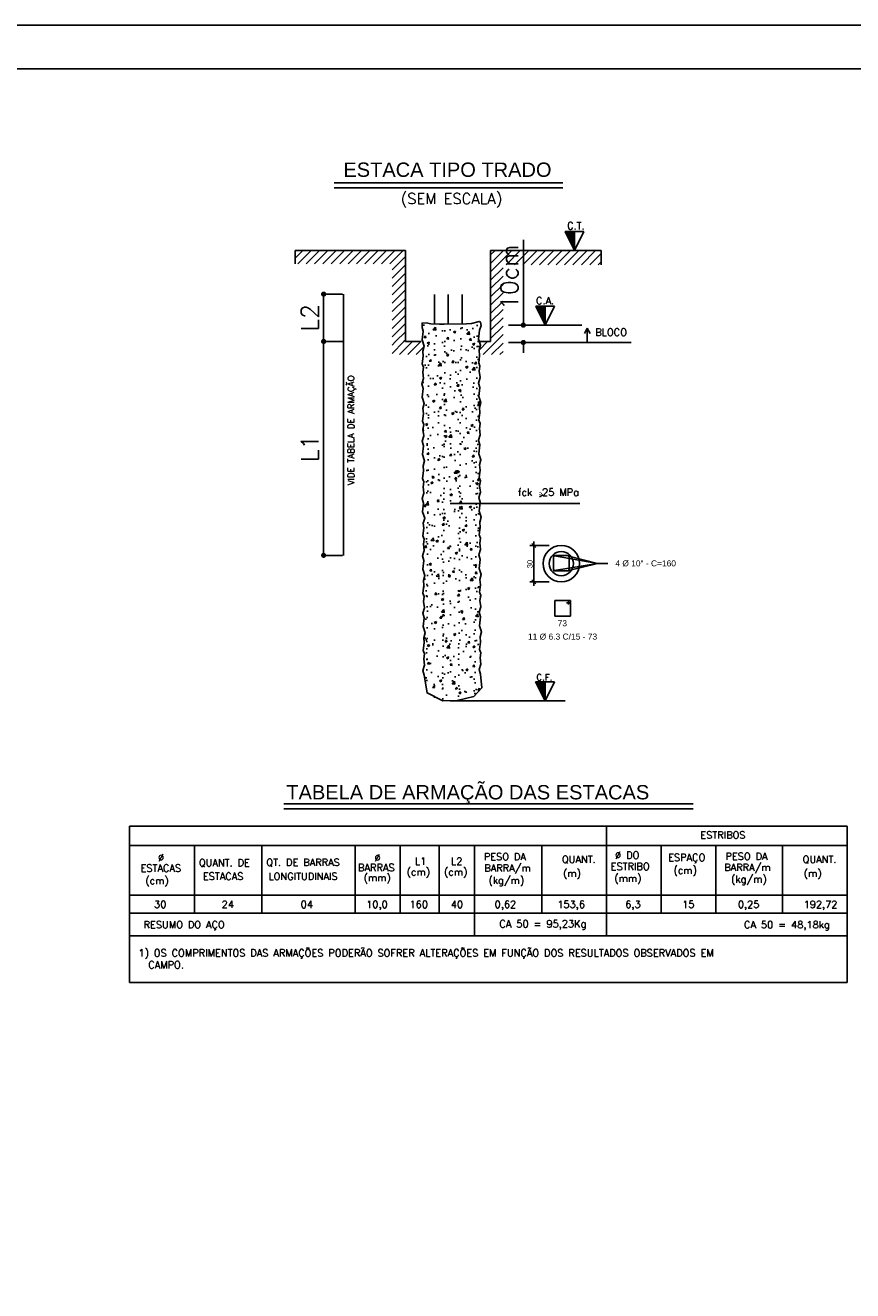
# Model space of a CAD drawing. Header units: millimetres. Extents: x 8324 to 10427, y 7044 to 8529.
# Tile 4 of 7: x 8833 to 9310, y 7799 to 8529. Entities that reach past the tile are written whole.
import ezdxf
from ezdxf.enums import TextEntityAlignment as Align

# ---------------------------------------------------------------- set-up
doc = ezdxf.new("R2010")
doc.units = ezdxf.units.MM
doc.linetypes.add('ACAD_ISO05W100', pattern=[33, 24, -3, 0, -3, 0, -3])
doc.linetypes.add('HIDDEN', pattern=[0.375, 0.25, -0.125])
for name, color, linetype in [('1', 1, 'Continuous'), ('6', 6, 'Continuous'), ('COTAS', 1, 'Continuous'), ('CT01', 1, 'Continuous'), ('CT02', 2, 'Continuous'), ('CT05', 5, 'Continuous'), ('CT06', 6, 'Continuous'), ('CV-TUBOS_DETALHE', 1, 'Continuous'), ('FNDE - Alvenaria', 6, 'Continuous'), ('FORMA', 7, 'Continuous'), ('PENA1', 1, 'Continuous'), ('PENA2', 2, 'Continuous'), ('PENA8', 8, 'Continuous'), ('R120', 4, 'Continuous'), ('R175', 6, 'Continuous'), ('Soleira', 8, 'Continuous'), ('SV-COTAS', 1, 'Continuous'), ('TEXTOS_2', 7, 'Continuous'), ('TXT03', 3, 'Continuous')]:
    doc.layers.add(name, color=color, linetype=linetype)
doc.styles.add('Arial', font='arial.ttf')
doc.styles.add('RG80E50', font='romans.shx', dxfattribs={"height": 10})
doc.styles.add('ROMANS', font='ROMANS.shx', dxfattribs={"height": 11})
doc.styles.get("Standard").update_dxf_attribs({"font": 'arial.ttf'})
doc.dimstyles.new('Cotas1_50', dxfattribs={"dimtxt": 0.18, "dimasz": 3, "dimexe": 0.18, "dimexo": 0.65, "dimgap": 3, "dimtad": 1, "dimdec": 0, "dimzin": 0, "dimdsep": 46, "dimtxsty": 'RG80E50', "dimblk": 'DOT', "dimcen": 0.09, "dimclrd": 1, "dimclre": 1, "dimclrt": 3, "dimadec": 0, "dimazin": 0, "dimtfac": 1, "dimtdec": 0, "dimtofl": 0, "dimtmove": 0, "dimatfit": 3, "dimldrblk": 'DOT', "dimfxl": 1, "dimtolj": 1, "dimtzin": 0, "dimarcsym": 0})
pattern_1 = [(45, (-37822.7972, 80773.6642), (-2.41139072, 2.41139072), [])]

# ---------------------------------------------------------------- blocks, each defined once
blk = doc.blocks.new('_Dot')
at = {"color": 0, "linetype": 'ByBlock', "lineweight": -2}
blk.add_line((-0.5, 0), (-1, 0), dxfattribs=at)
at = {"color": 0, "linetype": 'ByBlock', "const_width": 0.5}
blk.add_lwpolyline([(-0.25, 0, 1), (0.25, 0, 1)], format="xyb", close=True, dxfattribs=at)
blk = doc.blocks.new('*D25')
at = {"layer": 'Defpoints', "color": 0, "ltscale": 50, "transparency": 16777216}
for p in [(9004.57, 8373.6), (9016.05, 8373.6), (9016.05, 8346.31)]:
    blk.add_point(p, dxfattribs=at)
at = {"layer": 'SV-COTAS', "color": 1, "lineweight": -2, "ltscale": 50, "transparency": 16777216}
for p, q in [((9015.4, 8373.6), (9004.39, 8373.6)), ((9004.57, 8349.31), (9004.57, 8370.6)), ((9015.4, 8346.31), (9004.39, 8346.31))]:
    blk.add_line(p, q, dxfattribs=at)
at = {"layer": 'SV-COTAS', "color": 1, "lineweight": -2, "ltscale": 50, "transparency": 16777216, "xscale": 3, "yscale": 3, "zscale": 3}
for p, rotation in [((9004.57, 8373.6), 90), ((9004.57, 8346.31), 270)]:
    blk.add_blockref('_Dot', p, dxfattribs=dict(at, rotation=rotation))
at = {"layer": 'SV-COTAS', "color": 3, "lineweight": -3, "ltscale": 50, "transparency": 16777216, "insert": (8996.57, 8359.95), "char_height": 10, "attachment_point": 5, "rotation": 90, "style": 'RG80E50'}
blk.add_mtext('\\A1;L2', dxfattribs=at)
blk = doc.blocks.new('*D26')
at = {"layer": 'Defpoints', "color": 0, "ltscale": 50, "transparency": 16777216}
for p in [(9004.57, 8346.31), (9016.05, 8346.31), (9016.05, 8223.03)]:
    blk.add_point(p, dxfattribs=at)
at = {"layer": 'SV-COTAS', "color": 1, "lineweight": -2, "ltscale": 50, "transparency": 16777216}
for p, q in [((9015.4, 8346.31), (9004.39, 8346.31)), ((9004.57, 8226.03), (9004.57, 8343.31)), ((9015.4, 8223.03), (9004.39, 8223.03))]:
    blk.add_line(p, q, dxfattribs=at)
at = {"layer": 'SV-COTAS', "color": 1, "lineweight": -2, "ltscale": 50, "transparency": 16777216, "xscale": 3, "yscale": 3, "zscale": 3}
for p, rotation in [((9004.57, 8346.31), 90), ((9004.57, 8223.03), 270)]:
    blk.add_blockref('_Dot', p, dxfattribs=dict(at, rotation=rotation))
at = {"layer": 'SV-COTAS', "color": 3, "lineweight": -3, "ltscale": 50, "transparency": 16777216, "insert": (8996.57, 8284.67), "char_height": 10, "attachment_point": 5, "rotation": 90, "style": 'RG80E50'}
blk.add_mtext('\\A1;L1', dxfattribs=at)
blk = doc.blocks.new('MAIORIGUALN')
at = {"layer": 'TXT03'}
blk.add_line((-0.109, -0.07), (0, 0), dxfattribs=at)
at = {"layer": 'TXT03', "insert": (-0.142, 0.118), "char_height": 0.15, "width": 3.18, "attachment_point": 1}
blk.add_mtext('>', dxfattribs=at)
blk = doc.blocks.new('*D27')
at = {"layer": 'Defpoints', "color": 0, "ltscale": 50, "transparency": 16777216}
for p in [(9111.11, 8355.73), (9119.7, 8355.73), (9111.11, 8345.73)]:
    blk.add_point(p, dxfattribs=at)
at = {"layer": 'SV-COTAS', "color": 1, "lineweight": -2, "ltscale": 50, "transparency": 16777216}
for p, q in [((9119.7, 8358.73), (9119.7, 8404.87)), ((9111.76, 8355.73), (9119.88, 8355.73)), ((9111.76, 8345.73), (9119.88, 8345.73)), ((9119.7, 8342.73), (9119.7, 8339.73))]:
    blk.add_line(p, q, dxfattribs=at)
at = {"layer": 'SV-COTAS', "color": 1, "lineweight": -2, "ltscale": 50, "transparency": 16777216, "xscale": 3, "yscale": 3, "zscale": 3}
for p, rotation in [((9119.7, 8355.73), 270), ((9119.7, 8345.73), 90)]:
    blk.add_blockref('_Dot', p, dxfattribs=dict(at, rotation=rotation))
at = {"layer": 'SV-COTAS', "color": 3, "lineweight": -3, "ltscale": 50, "transparency": 16777216, "insert": (9111.7, 8383.3), "char_height": 10, "attachment_point": 5, "rotation": 90, "style": 'RG80E50'}
blk.add_mtext('\\A1;10cm', dxfattribs=at)
blk = doc.blocks.new('_Oblique')
at = {"layer": 'COTAS', "color": 0, "linetype": 'Continuous', "lineweight": -2}
blk.add_line((-0.5, -0.5), (0.5, 0.5), dxfattribs=at)

msp = doc.modelspace()

# ---------------------------------------------------------------- hatches: boundary and pattern name
at = {"layer": 'CT01', "lineweight": -3, "ltscale": 50}
h = msp.add_hatch(dxfattribs=at)
h.set_pattern_fill('ANSI31', color=256, scale=27.281772, style=0)
h.set_pattern_definition(pattern_1)
h.paths.add_polyline_path([(9164.47, 8398.8), (9107.98, 8398.8), (9107.98, 8390.58), (9164.47, 8390.58)])
h.paths.add_polyline_path([(9107.98, 8398.8), (9100.85, 8398.8), (9100.85, 8390.58), (9107.98, 8390.58)])
h.paths.add_polyline_path([(9107.98, 8390.58), (9100.85, 8390.58), (9100.85, 8346.2), (9107.98, 8346.2)])
h.paths.add_polyline_path([(9051.74, 8391.13), (9044.07, 8391.13), (9044.07, 8346.2), (9051.74, 8346.2)])
h.paths.add_polyline_path([(9051.74, 8398.8), (9044.07, 8398.8), (9044.07, 8391.13), (9051.74, 8391.13)])
h.paths.add_polyline_path([(9044.07, 8398.8), (8988.13, 8398.8), (8988.13, 8391.13), (9044.07, 8391.13)])
h = msp.add_hatch(dxfattribs=at)
h.set_pattern_fill('AR-CONC', color=256, scale=1.818785, angle=1.75216, style=0)
h.set_pattern_definition([(51.752156, (-40014.436, 79305.783), (13.0742169, -0.7419142), [1.3640886, -15.0049744]), (356.752156, (-40014.436, 79305.783), (-2.9407128, 13.597198), [1.0912709, -12.0039795]), (102.203556, (-40013.347, 79305.721), (10.133514, 12.8552757), [1.1592969, -12.752266]), (47.936356, (-40014.548, 79309.418), (19.4937895, -2.4155194), [2.046133, -22.5074617]), (98.387756, (-40012.923, 79309.217), (16.449834, 18.228603), [1.7389454, -19.128396]), (352.936356, (-40014.548, 79309.418), (16.44982, 18.2286157), [1.6369063, -18.0059693]), (22.752156, (-40012.702, 79308.565), (11.0752806, -6.9873989), [1.3640886, -15.0049744]), (327.752156, (-40012.702, 79308.565), (4.020047, 13.3180631), [1.0912709, -12.0039795]), (73.203556, (-40011.779, 79307.983), (15.0953324, 6.3306524), [1.1592969, -12.752266]), (39.2521563, (-40014.4363, 79305.7825), (0.03593126, 6.05855412), [0, -11.8584768, 0, -12.185858, 0, -12.0494492]), (9.252156, (-40014.4363, 79305.7825), (4.5630937, 7.3164428), [0, -6.94775786, 0, -11.58565905, 0, -4.59243157]), (329.2521563, (-40018.4903, 79305.6585), (9.71708473, -0.11316663), [0, -4.54696195, 0, -14.1865213, 0, -18.8244225]), (319.252156, (-40020.308, 79305.603), (10.54627215, 2.1441609), [0, -5.9110505, 0, -9.4213052, 0, -13.3680681])])
h.paths.add_polyline_path([(9094.72, 8253.33), (9062.14, 8252.33), (9061.65, 8248.05), (9062.82, 8244.41), (9062.03, 8241.59), (9062.29, 8238.63), (9061.73, 8234.24), (9062.49, 8232.34), (9062.05, 8229.53), (9062.51, 8225.87), (9061.56, 8222.69), (9062.33, 8220.1), (9061.76, 8215), (9062.92, 8211.36), (9062.14, 8208.54), (9062.4, 8205.58), (9061.84, 8201.19), (9062.59, 8199.29), (9062.15, 8196.48), (9062.62, 8192.82), (9061.66, 8189.65), (9062.44, 8187.05), (9061.87, 8181.95), (9063.03, 8178.32), (9062.24, 8175.5), (9062.51, 8172.53), (9061.94, 8168.14), (9062.7, 8166.24), (9062.26, 8163.43), (9062.72, 8159.78), (9061.77, 8156.6), (9062.55, 8154), (9064.24, 8143.72), (9070.67, 8136.35), (9078.93, 8136.6), (9088.5, 8138.96), (9095.84, 8146.75), (9095.08, 8154.54), (9094.31, 8157.14), (9095.26, 8160.32), (9094.8, 8163.98), (9095.24, 8166.79), (9094.48, 8168.69), (9095.04, 8173.07), (9094.78, 8176.04), (9095.57, 8178.86), (9094.4, 8182.49), (9094.98, 8187.59), (9094.2, 8190.19), (9095.15, 8193.36), (9094.69, 8197.02), (9095.13, 8199.83), (9094.37, 8201.73), (9094.93, 8206.12), (9094.67, 8209.08), (9095.46, 8211.9), (9094.3, 8215.54), (9094.87, 8220.64), (9094.09, 8223.24), (9095.04, 8226.41), (9094.58, 8230.07), (9095.02, 8232.88), (9094.26, 8234.78), (9094.83, 8239.17), (9094.56, 8242.13), (9095.35, 8244.95), (9094.19, 8248.59)])
h.paths.add_polyline_path([(9094.76, 8253.68), (9093.98, 8256.28), (9094.93, 8259.46), (9094.47, 8263.11), (9094.91, 8265.92), (9094.15, 8267.82), (9094.72, 8272.21), (9094.45, 8275.18), (9095.24, 8278), (9094.08, 8281.63), (9094.65, 8286.73), (9093.87, 8289.33), (9094.83, 8292.5), (9094.36, 8296.16), (9094.8, 8298.97), (9094.04, 8300.87), (9094.61, 8305.26), (9094.34, 8308.22), (9095.13, 8311.04), (9093.97, 8314.68), (9094.54, 8319.78), (9093.76, 8322.37), (9094.72, 8325.55), (9094.26, 8329.21), (9094.69, 8332.02), (9093.94, 8333.92), (9094.5, 8338.31), (9094.24, 8341.27), (9095.02, 8344.09), (9093.86, 8347.73), (9094.44, 8352.82), (9095.47, 8355.59), (9094.9, 8357.46), (9094.23, 8357.83), (9089.86, 8356.64), (9086.89, 8356.4), (9074.13, 8356.25), (9071.36, 8356.25), (9066.45, 8356.5), (9063.63, 8357.13), (9061.3, 8356.94), (9061.29, 8354.39), (9061.9, 8352.28), (9061.33, 8347.19), (9062.49, 8343.55), (9061.7, 8340.73), (9061.97, 8337.76), (9061.4, 8333.38), (9062.16, 8331.48), (9061.72, 8328.67), (9062.18, 8325.01), (9061.23, 8321.83), (9062.01, 8319.24), (9061.44, 8314.14), (9062.6, 8310.5), (9061.81, 8307.68), (9062.08, 8304.72), (9061.51, 8300.33), (9062.27, 8298.43), (9061.83, 8295.62), (9062.29, 8291.96), (9061.34, 8288.79), (9062.12, 8286.19), (9061.55, 8281.09), (9062.71, 8277.46), (9061.92, 8274.64), (9062.18, 8271.67), (9061.62, 8267.28), (9062.38, 8265.38), (9061.94, 8262.57), (9062.4, 8258.92), (9061.45, 8255.74), (9062.23, 8253.14), (9062.14, 8252.33), (9094.72, 8253.33)])
h = msp.add_hatch(dxfattribs=at)
h.set_pattern_fill('ANSI31', color=256, scale=27.281772, style=0)
h.set_pattern_definition(pattern_1)
h.paths.add_polyline_path([(9107.98, 8346.2), (9094.35, 8346.2), (9095.02, 8344.09), (9094.24, 8341.27), (9094.46, 8338.81), (9107.98, 8338.81)])
h.paths.add_polyline_path([(9062.49, 8343.55), (9061.64, 8346.2), (9044.07, 8346.2), (9044.07, 8338.81), (9061.88, 8338.81), (9061.7, 8340.73)])

# ---------------------------------------------------------------- linework, layer by layer
at = {"layer": '1', "linetype": 'Continuous', "ltscale": 50}
msp.add_line((9010.63, 8434.86), (9142.52, 8434.86), dxfattribs=at)
at = {"layer": '6', "ltscale": 50}
for p, q in [((9010.63, 8437.75), (9142.52, 8437.75)), ((8981.56, 8079.84), (9217.5, 8079.84))]:
    msp.add_line(p, q, dxfattribs=at)
at = {"layer": 'COTAS'}
for p, q in [((9134.57, 8228.75), (9123.37, 8228.75)), ((9125.71, 8205.43), (9125.71, 8231.08)), ((9134.57, 8207.76), (9123.37, 8207.76))]:
    msp.add_line(p, q, dxfattribs=at)
at = {"layer": 'CT01', "lineweight": -3, "ltscale": 50}
for p, q in [((9143.8, 8409.55), (9143.96, 8409.71)), ((9144.01, 8409.12), (9144.6, 8409.71)), ((9144.23, 8408.69), (9145.25, 8409.71)), ((9144.44, 8408.26), (9145.89, 8409.71)), ((9144.65, 8407.84), (9146.53, 8409.71)), ((9144.87, 8407.41), (9147.17, 8409.71)), ((9145.08, 8406.98), (9147.82, 8409.71)), ((9145.3, 8406.55), (9148.46, 8409.71)), ((9145.51, 8406.12), (9149.1, 8409.71)), ((9145.73, 8405.69), (9149.17, 8409.14)), ((9145.94, 8405.26), (9149.17, 8408.5)), ((9146.15, 8404.83), (9149.17, 8407.85)), ((9146.37, 8404.41), (9149.17, 8407.21)), ((9146.58, 8403.98), (9149.17, 8406.57)), ((9146.8, 8403.55), (9149.17, 8405.92)), ((9147.01, 8403.12), (9149.17, 8405.28)), ((9147.23, 8402.69), (9149.17, 8404.64)), ((9147.44, 8402.26), (9149.17, 8403.99)), ((9147.66, 8401.83), (9149.17, 8403.35)), ((9147.87, 8401.41), (9149.17, 8402.71)), ((9148.08, 8400.98), (9149.17, 8402.07)), ((9148.3, 8400.55), (9149.17, 8401.42)), ((9148.51, 8400.12), (9149.17, 8400.78)), ((9148.73, 8399.69), (9149.17, 8400.14)), ((9148.94, 8399.26), (9149.17, 8399.49)), ((9149.16, 8398.83), (9149.17, 8398.85)), ((9126.94, 8366.37), (9127.21, 8366.64)), ((9127.15, 8365.94), (9127.85, 8366.64)), ((9127.36, 8365.51), (9128.49, 8366.64)), ((9127.58, 8365.08), (9129.14, 8366.64)), ((9127.79, 8364.65), (9129.78, 8366.64)), ((9128.01, 8364.23), (9130.42, 8366.64)), ((9128.22, 8363.8), (9131.07, 8366.64)), ((9128.44, 8363.37), (9131.71, 8366.64)), ((9128.65, 8362.94), (9132.26, 8366.55)), ((9128.87, 8362.51), (9132.26, 8365.9)), ((9129.08, 8362.08), (9132.26, 8365.26)), ((9129.29, 8361.65), (9132.26, 8364.62)), ((9129.51, 8361.23), (9132.26, 8363.97)), ((9129.72, 8360.8), (9132.26, 8363.33)), ((9129.94, 8360.37), (9132.26, 8362.69)), ((9130.15, 8359.94), (9132.26, 8362.04)), ((9130.37, 8359.51), (9132.26, 8361.4)), ((9130.58, 8359.08), (9132.26, 8360.76)), ((9130.79, 8358.65), (9132.26, 8360.11)), ((9131.01, 8358.22), (9132.26, 8359.47)), ((9131.22, 8357.8), (9132.26, 8358.83)), ((9131.44, 8357.37), (9132.26, 8358.19)), ((9131.65, 8356.94), (9132.26, 8357.54)), ((9131.87, 8356.51), (9132.26, 8356.9)), ((9132.08, 8356.08), (9132.26, 8356.26)), ((9156.54, 8353.93), (9154.9, 8350.98)), ((9156.54, 8353.93), (9158.18, 8350.98)), ((9156.54, 8345.73), (9156.54, 8353.93)), ((9152.18, 8252.87), (9077.6, 8252.87)), ((9126.78, 8150.12), (9126.82, 8150.17)), ((9126.99, 8149.69), (9127.46, 8150.17)), ((9127.2, 8149.26), (9128.11, 8150.17)), ((9127.42, 8148.84), (9128.75, 8150.17)), ((9127.63, 8148.41), (9129.39, 8150.17)), ((9127.85, 8147.98), (9130.04, 8150.17)), ((9128.06, 8147.55), (9130.68, 8150.17)), ((9128.28, 8147.12), (9131.32, 8150.17)), ((9128.49, 8146.69), (9131.97, 8150.17)), ((9128.7, 8146.26), (9132.21, 8149.77)), ((9128.92, 8145.83), (9132.21, 8149.12)), ((9129.13, 8145.41), (9132.21, 8148.48)), ((9129.35, 8144.98), (9132.21, 8147.84)), ((9129.56, 8144.55), (9132.21, 8147.2)), ((9129.78, 8144.12), (9132.21, 8146.55)), ((9129.99, 8143.69), (9132.21, 8145.91)), ((9130.21, 8143.26), (9132.21, 8145.27)), ((9130.42, 8142.83), (9132.21, 8144.62)), ((9130.63, 8142.4), (9132.21, 8143.98)), ((9130.85, 8141.98), (9132.21, 8143.34)), ((9131.06, 8141.55), (9132.21, 8142.69)), ((9131.28, 8141.12), (9132.21, 8142.05)), ((9131.49, 8140.69), (9132.21, 8141.41)), ((9131.71, 8140.26), (9132.21, 8140.76)), ((9131.92, 8139.83), (9132.21, 8140.12)), ((9132.13, 8139.4), (9132.21, 8139.48))]:
    msp.add_line(p, q, dxfattribs=at)
at = {"layer": 'CT02', "lineweight": -3, "ltscale": 50}
for p, q in [((9154.63, 8409.71), (9143.72, 8409.71)), ((9143.72, 8409.71), (9149.17, 8398.8)), ((9149.17, 8398.8), (9154.63, 8409.71)), ((9149.17, 8398.8), (9149.17, 8409.71)), ((9126.8, 8366.64), (9132.26, 8355.73)), ((9137.71, 8366.64), (9126.8, 8366.64)), ((9132.26, 8355.73), (9132.26, 8366.64)), ((9132.26, 8355.73), (9137.71, 8366.64)), ((9126.75, 8150.17), (9132.21, 8139.25)), ((9137.67, 8150.17), (9126.75, 8150.17)), ((9132.21, 8139.25), (9137.67, 8150.17)), ((9132.21, 8139.25), (9132.21, 8150.17))]:
    msp.add_line(p, q, dxfattribs=at)
at = {"layer": 'CT02', "lineweight": -3}
for p, q in [((9111.11, 8355.73), (9153.4, 8355.73)), ((9077.44, 8139.25), (9143.89, 8139.25))]:
    msp.add_line(p, q, dxfattribs=at)
at = {"layer": 'CT02', "linetype": 'HIDDEN', "lineweight": -3}
msp.add_line((9111.11, 8345.73), (9181.76, 8345.73), dxfattribs=at)
at = {"layer": 'CT02', "ltscale": 50}
for p, q in [((8892.64, 8066.91), (9306.43, 8066.91)), ((8892.64, 8066.91), (8892.64, 8016.87)), ((9167.66, 8066.91), (9167.66, 8016.87)), ((9306.43, 8066.91), (9306.43, 7976.81)), ((8892.64, 8055.77), (9306.43, 8055.77)), ((8930.19, 8055.77), (8930.19, 8016.87)), ((8968.89, 8055.77), (8968.89, 8016.87)), ((9022.8, 8055.77), (9022.8, 8016.87)), ((9022.8, 8055.77), (9022.8, 8016.87)), ((9048.61, 8055.77), (9048.61, 8016.87)), ((9071.14, 8055.77), (9071.14, 8016.87)), ((9091.6, 8055.77), (9091.6, 8016.87)), ((9130.27, 8055.77), (9130.27, 8016.87)), ((9199.16, 8055.77), (9199.16, 8016.87)), ((9230.73, 8055.77), (9230.73, 8016.87)), ((9269.05, 8055.77), (9269.05, 8016.87)), ((8892.64, 8027.21), (9306.43, 8027.21)), ((8892.64, 8016.87), (8892.64, 7976.81)), ((8892.64, 8016.87), (9306.43, 8016.87)), ((8892.64, 8016.87), (9306.43, 8016.87)), ((9091.6, 8016.87), (9091.6, 8003.64)), ((9167.66, 8016.87), (9167.66, 8003.64)), ((8892.64, 8003.64), (9306.43, 8003.64)), ((8892.64, 7976.81), (9306.43, 7976.81))]:
    msp.add_line(p, q, dxfattribs=at)
at = {"layer": 'CT05', "lineweight": -3, "ltscale": 50}
for p, q in [((8988.13, 8398.8), (9051.74, 8398.8)), ((9051.74, 8398.8), (9051.74, 8346.2)), ((9100.85, 8398.8), (9164.47, 8398.8)), ((9100.85, 8346.2), (9100.85, 8398.8)), ((9016.05, 8373.6), (9016.05, 8223.03)), ((9068.44, 8373.37), (9068.44, 8356.63)), ((9076.3, 8373.37), (9076.3, 8356.31)), ((9084.34, 8373.37), (9084.34, 8356.17)), ((9051.74, 8346.2), (9060.81, 8346.2)), ((9093.22, 8346.2), (9100.85, 8346.2))]:
    msp.add_line(p, q, dxfattribs=at)
for points in [[(9061.9, 8352.28), (9061.9, 8352.28), (9061.33, 8347.19), (9062.49, 8343.55), (9062.49, 8343.55), (9061.7, 8340.73), (9061.97, 8337.76), (9061.4, 8333.38), (9062.16, 8331.48), (9061.72, 8328.67), (9062.18, 8325.01), (9061.23, 8321.83), (9062.01, 8319.24)], [(9061.9, 8352.28), (9061.29, 8354.39), (9061.3, 8356.94), (9063.63, 8357.13), (9066.45, 8356.5), (9071.36, 8356.25), (9074.13, 8356.25), (9086.89, 8356.4), (9089.86, 8356.64), (9094.23, 8357.83), (9094.9, 8357.46), (9095.47, 8355.59), (9094.44, 8352.82)], [(9094.44, 8352.82), (9094.44, 8352.82), (9093.86, 8347.73), (9095.02, 8344.09), (9095.02, 8344.09), (9094.24, 8341.27), (9094.5, 8338.31), (9093.94, 8333.92), (9094.69, 8332.02), (9094.26, 8329.21), (9094.72, 8325.55), (9093.76, 8322.37), (9094.54, 8319.78)], [(9062.01, 8319.24), (9062.01, 8319.24), (9061.44, 8314.14), (9062.6, 8310.5), (9062.6, 8310.5), (9061.81, 8307.68), (9062.08, 8304.72), (9061.51, 8300.33), (9062.27, 8298.43), (9061.83, 8295.62), (9062.29, 8291.96), (9061.34, 8288.79), (9062.12, 8286.19)], [(9094.54, 8319.78), (9094.54, 8319.78), (9093.97, 8314.68), (9095.13, 8311.04), (9095.13, 8311.04), (9094.34, 8308.22), (9094.61, 8305.26), (9094.04, 8300.87), (9094.8, 8298.97), (9094.36, 8296.16), (9094.83, 8292.5), (9093.87, 8289.33), (9094.65, 8286.73)], [(9062.12, 8286.19), (9062.12, 8286.19), (9061.55, 8281.09), (9062.71, 8277.46), (9062.71, 8277.46), (9061.92, 8274.64), (9062.18, 8271.67), (9061.62, 8267.28), (9062.38, 8265.38), (9061.94, 8262.57), (9062.4, 8258.92), (9061.45, 8255.74), (9062.23, 8253.14)], [(9094.65, 8286.73), (9094.65, 8286.73), (9094.08, 8281.63), (9095.24, 8278), (9095.24, 8278), (9094.45, 8275.18), (9094.72, 8272.21), (9094.15, 8267.82), (9094.91, 8265.92), (9094.47, 8263.11), (9094.93, 8259.46), (9093.98, 8256.28), (9094.76, 8253.68)], [(9062.23, 8253.14), (9062.23, 8253.14), (9061.65, 8248.05), (9062.82, 8244.41), (9062.82, 8244.41), (9062.03, 8241.59), (9062.29, 8238.63), (9061.73, 8234.24), (9062.49, 8232.34), (9062.05, 8229.53), (9062.51, 8225.87), (9061.56, 8222.69), (9062.33, 8220.1)], [(9094.76, 8253.68), (9094.76, 8253.68), (9094.19, 8248.59), (9095.35, 8244.95), (9095.35, 8244.95), (9094.56, 8242.13), (9094.83, 8239.17), (9094.26, 8234.78), (9095.02, 8232.88), (9094.58, 8230.07), (9095.04, 8226.41), (9094.09, 8223.24), (9094.87, 8220.64)], [(9094.87, 8220.64), (9094.87, 8220.64), (9094.3, 8215.54), (9095.46, 8211.9), (9095.46, 8211.9), (9094.67, 8209.08), (9094.93, 8206.12), (9094.37, 8201.73), (9095.13, 8199.83), (9094.69, 8197.02), (9095.15, 8193.36), (9094.2, 8190.19), (9094.98, 8187.59)], [(9062.33, 8220.1), (9062.33, 8220.1), (9061.76, 8215), (9062.92, 8211.36), (9062.92, 8211.36), (9062.14, 8208.54), (9062.4, 8205.58), (9061.84, 8201.19), (9062.59, 8199.29), (9062.15, 8196.48), (9062.62, 8192.82), (9061.66, 8189.65), (9062.44, 8187.05)], [(9062.44, 8187.05), (9062.44, 8187.05), (9061.87, 8181.95), (9063.03, 8178.32), (9063.03, 8178.32), (9062.24, 8175.5), (9062.51, 8172.53), (9061.94, 8168.14), (9062.7, 8166.24), (9062.26, 8163.43), (9062.72, 8159.78), (9061.77, 8156.6), (9062.55, 8154)], [(9094.98, 8187.59), (9094.98, 8187.59), (9094.4, 8182.49), (9095.57, 8178.86), (9095.57, 8178.86), (9094.78, 8176.04), (9095.04, 8173.07), (9094.48, 8168.69), (9095.24, 8166.79), (9094.8, 8163.98), (9095.26, 8160.32), (9094.31, 8157.14), (9095.08, 8154.54)], [(9062.55, 8154), (9064.24, 8143.72), (9064.24, 8143.72), (9073.31, 8139.13), (9081.57, 8139.38), (9091.15, 8141.74), (9095.84, 8146.75), (9095.08, 8154.54)], [(9062.55, 8154), (9062.55, 8154), (9062.55, 8154)]]:
    msp.add_lwpolyline(points, dxfattribs=at)
at = {"layer": 'CT06', "lineweight": -3, "ltscale": 50}
for p, q in [((8988.13, 8391.13), (8988.13, 8398.8)), ((9164.47, 8390.58), (9164.47, 8398.8))]:
    msp.add_line(p, q, dxfattribs=at)
at = {"layer": 'CV-TUBOS_DETALHE'}
for p, q in [((9144.53, 8195.68), (9146.78, 8195.68)), ((9145.64, 8194.67), (9145.64, 8196.92))]:
    msp.add_line(p, q, dxfattribs=at)
for points in [[(9137.66, 8222.68, 1), (9137.24, 8222.77, 1)], [(9145.56, 8222.68, -1), (9145.98, 8222.77, -1)], [(9137.66, 8214.37, -1), (9137.24, 8214.28, -1)], [(9145.56, 8214.37, 1), (9145.98, 8214.28, 1)]]:
    msp.add_lwpolyline(points, format="xyb", close=True, dxfattribs=at)
msp.add_circle((9141.57, 8218.25), 6.95, dxfattribs=at)
at = {"layer": 'Defpoints', "color": 0, "linetype": 'ByBlock'}
for p in [(9141.57, 8228.75), (9141.57, 8207.76)]:
    msp.add_point(p, dxfattribs=at)
at = {"layer": 'FNDE - Alvenaria', "linetype": 'Continuous'}
for p, q in [((9137.12, 8223.01), (9137.12, 8214.04)), ((9146.1, 8223.01), (9137.12, 8223.01)), ((9146.1, 8214.04), (9146.1, 8223.01)), ((9137.12, 8214.04), (9146.1, 8214.04)), ((9137.81, 8196.92), (9137.81, 8187.94)), ((9146.78, 8196.92), (9137.81, 8196.92)), ((9146.78, 8187.94), (9146.78, 8196.92)), ((9137.81, 8187.94), (9146.78, 8187.94))]:
    msp.add_line(p, q, dxfattribs=at)
at = {"layer": 'FORMA'}
msp.add_circle((9141.57, 8218.25), 10.5, dxfattribs=at)
at = {"layer": 'PENA1', "linetype": 'Continuous', "ltscale": 50}
msp.add_line((8981.56, 8076.95), (9217.5, 8076.95), dxfattribs=at)
at = {"layer": 'PENA2', "linetype": 'Continuous'}
msp.add_lwpolyline([(10426.66, 8528.56), (8324.16, 8528.56), (8324.16, 7043.56), (10426.66, 7043.56)], close=True, dxfattribs=at)
at = {"layer": 'PENA8', "linetype": 'Continuous'}
msp.add_lwpolyline([(10401.66, 8503.56), (8374.16, 8503.56), (8374.16, 7068.56), (10401.66, 7068.56), (10401.66, 8503.56)], dxfattribs=at)
at = {"layer": 'Soleira'}
for q in [(9137.66, 8222.68), (9145.95, 8222.62), (9137.66, 8214.37), (9145.97, 8214.37), (9168.44, 8218.37)]:
    msp.add_line((9162.47, 8218.37), q, dxfattribs=at)

# ---------------------------------------------------------------- block references
at = {"layer": 'COTAS', "xscale": 2.332230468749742, "yscale": 2.332230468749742, "zscale": 2.332230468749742}
for p, rotation in [((9125.71, 8228.75), 90), ((9125.71, 8207.76), 270)]:
    msp.add_blockref('_Oblique', p, dxfattribs=dict(at, rotation=rotation))
at = {"layer": 'TXT03', "lineweight": -3, "ltscale": 50, "xscale": 18.18784780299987, "yscale": 18.18784780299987, "zscale": 18.18784780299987}
msp.add_blockref('MAIORIGUALN', (9131.05, 8257.95), dxfattribs=at)

# ---------------------------------------------------------------- texts
at = {"layer": 'COTAS', "style": 'Arial'}
msp.add_text('30', height=3.11, rotation=90, dxfattribs=at).set_placement((9125.01, 8215.61))
at = {"layer": 'R120', "ltscale": 50, "style": 'ROMANS'}
msp.add_text('(SEM ESCALA)', height=6.2004, dxfattribs=at).set_placement((9078.29, 8425.56), align=Align.CENTER)
at = {"layer": 'R175', "ltscale": 50}
msp.add_text('ESTACA TIPO TRADO', height=8.2672, dxfattribs=at).set_placement((9075.94, 8441.19), align=Align.CENTER)
msp.add_text('TABELA DE ARMAÇÃO DAS ESTACAS', height=8.2672, dxfattribs=at).set_placement((8983.07, 8082.35))
at = {"layer": 'TEXTOS_2', "style": 'Arial'}
for s, height, p in [('4 %%C 10" - C=160', 3.4684, (9172.71, 8216.67)), ('73', 3.468, (9139.49, 8182.17)), ('11 %%C 6.3 C/15 - 73', 3.4684, (9122.37, 8174.47))]:
    msp.add_text(s, height=height, dxfattribs=at).set_placement(p)
at = {"layer": 'TXT03', "lineweight": -3, "ltscale": 50, "style": 'RG80E50'}
for s, height, p in [('C.T.', 4.134, (9144.92, 8410.94)), ('C.A.', 4.134, (9127.01, 8367.75)), ('BLOCO', 4.134, (9161.16, 8349.58)), ('fck  25 MPa', 4.1336, (9116.51, 8257.35)), ('C.F.', 3.638, (9127.21, 8150.95))]:
    msp.add_text(s, height=height, dxfattribs=at).set_placement(p)
msp.add_text('VIDE TABELA DE ARMAÇÃO', height=3.6376, rotation=90, dxfattribs=at).set_placement((9022.14, 8263.58))
at = {"layer": 'TXT03', "ltscale": 50, "style": 'RG80E50'}
for s, height, p in [('ESTRIBOS', 4.134, (9221.72, 8059.73)), ('%%C', 4.134, (8909.07, 8046.75)), ('QUANT. DE', 4.134, (8932.64, 8043.77)), ('QT. DE BARRAS', 4.1336, (8971.56, 8043.97)), ('%%C ', 4.134, (9033.9, 8046.66)), ('L1', 4.134, (9057.22, 8044.64)), ('L2', 4.134, (9077.95, 8044.64)), ('PESO DA', 4.134, (9096.9, 8047.3)), ('BARRA/m', 4.134, (9097.16, 8040.77)), ('QUANT.', 4.134, (9141.97, 8045.78)), ('ESTRIBO', 4.134, (9170, 8041.64)), ('%%C DO', 4.134, (9172.56, 8048.15)), ('ESPAÇO', 4.134, (9203.15, 8046.81)), ('BARRA/m', 4.134, (9235.46, 8041.1)), ('PESO DA', 4.134, (9236.19, 8047.45)), ('QUANT.', 4.134, (9280.73, 8045.78)), ('ESTACAS', 4.134, (8899.02, 8040.68)), (' (cm)', 4.134, (8898.94, 8033.49)), ('ESTACAS', 4.134, (8934.96, 8035.99)), ('LONGITUDINAIS', 4.1336, (8972.75, 8035.96)), ('BARRAS', 4.134, (9024.39, 8040.99)), ('(mm)', 4.134, (9027.67, 8035.14)), ('(cm)', 4.134, (9052.4, 8038.51)), ('(cm)', 4.134, (9073.96, 8038.51)), ('(kg/m)', 4.134, (9099.61, 8033.66)), (' (m)', 4.134, (9139.74, 8037.68)), (' (mm)', 4.134, (9169.34, 8034.86)), (' (cm)', 4.134, (9203.4, 8039.45)), ('(kg/m)', 4.134, (9239.47, 8034.3)), (' (m)', 4.134, (9278.51, 8037.68)), ('30', 4.134, (8906.81, 8019.75)), ('24', 4.134, (8945.8, 8019.83)), ('04', 4.134, (8991.35, 8019.75)), ('10,0', 4.134, (9029.11, 8019.75)), ('160', 4.134, (9054.07, 8019.75)), ('40', 4.134, (9077.86, 8019.75)), ('0,62', 4.134, (9103.17, 8019.75)), ('153,6', 4.134, (9139.26, 8019.75)), ('6,3', 4.134, (9178.45, 8019.75)), ('15', 4.134, (9211.29, 8019.75)), ('0,25', 4.134, (9243.35, 8019.75)), ('192,72', 4.134, (9281.26, 8019.75)), ('RESUMO DO AÇO', 4.1336, (8900.79, 8008.1)), ('CA 50 = 95,23Kg', 4.1336, (9105.89, 8008.56)), ('CA 50 = 48,18kg', 4.1336, (9246.92, 8008.11))]:
    msp.add_text(s, height=height, dxfattribs=at).set_placement(p)
at = {"layer": 'TXT03', "linetype": 'ACAD_ISO05W100', "ltscale": 50, "insert": (8897.8, 7995.94), "char_height": 4.1336, "width": 396.5155, "attachment_point": 1, "style": 'RG80E50'}
msp.add_mtext('1) OS COMPRIMENTOS DAS ARMAÇÕES PODERÃO SOFRER ALTERAÇÕES EM FUNÇÃO DOS RESULTADOS OBSERVADOS EM \\P  CAMPO.', dxfattribs=at)

# ---------------------------------------------------------------- dimensions: what is measured, and where the dimension line sits
at = {"layer": 'SV-COTAS', "lineweight": -3, "ltscale": 50}
for base, p1, p2, text, picture, middle in [((9119.7, 8355.73), (9111.11, 8345.73), (9111.11, 8355.73), '10cm', '*D27', (9111.7, 8383.3)), ((9004.57, 8346.31), (9016.05, 8223.03), (9016.05, 8346.31), 'L1', '*D26', (8996.57, 8284.67))]:
    dim = msp.add_linear_dim(base=base, p1=p1, p2=p2, angle=90, text=text, dimstyle='Cotas1_50', dxfattribs=at)
    dim.commit()
    dim.dimension.update_dxf_attribs({"geometry": picture, "text_midpoint": middle})
dim = msp.add_linear_dim(base=(9004.57, 8373.6), p1=(9016.05, 8346.31), p2=(9016.05, 8373.6), angle=90, text='L2', dimstyle='Cotas1_50', override={"dimtmove": 1}, dxfattribs=at)
dim.commit()
dim.dimension.update_dxf_attribs({"geometry": '*D25', "text_midpoint": (8996.57, 8359.95)})

doc.saveas('drawing.dxf')
